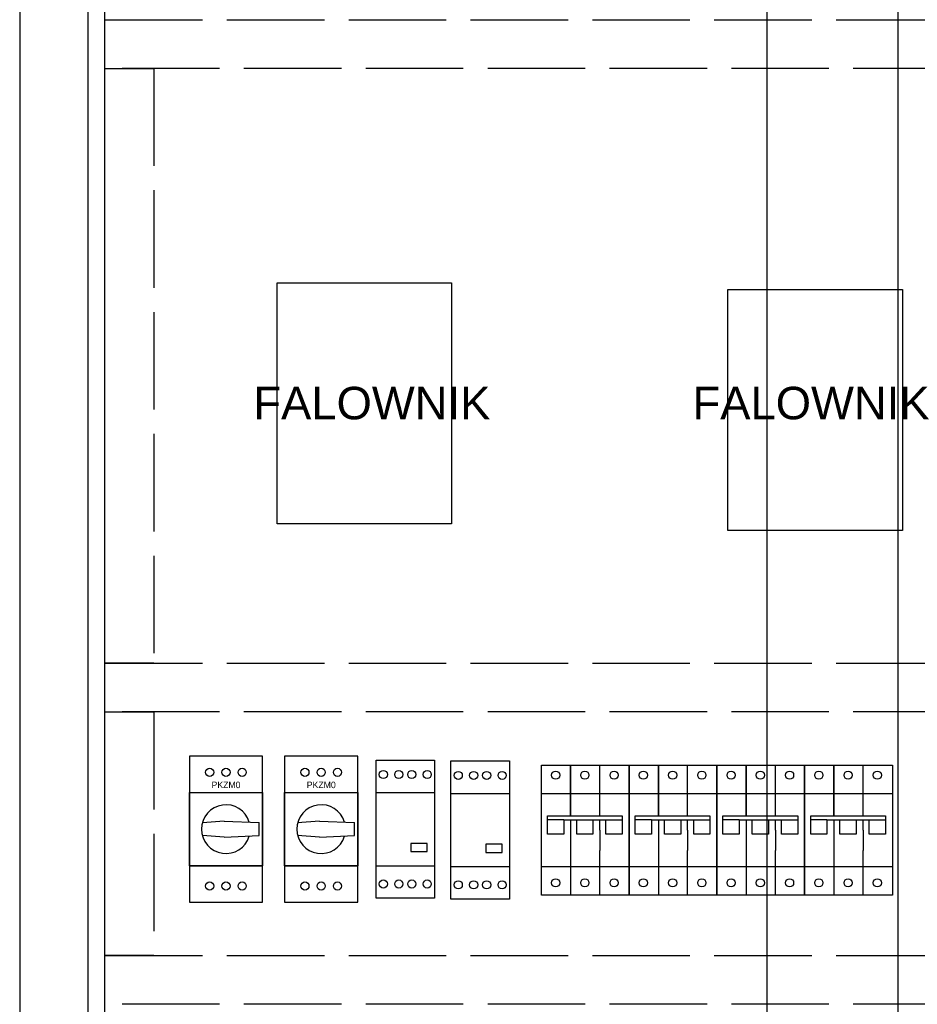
# Model space of a CAD drawing. Header units: centimetres. Extents: x -4250 to -484, y 169 to 6592.
# Tile 165 of 178: x -735 to -680, y 6055 to 6115. Entities that reach past the tile are written whole.
import ezdxf

# ---------------------------------------------------------------- set-up
doc = ezdxf.new("R2010")
doc.units = ezdxf.units.CM
doc.linetypes.add('ACAD_ISO02W100', pattern=[15, 12, -3])
doc.layers.add('1', color=7, linetype='Continuous')
doc.styles.add('ARIAL_CE', font='arial.ttf')

# ---------------------------------------------------------------- blocks, each defined once
blk = doc.blocks.new('072730')
at = {"layer": '1'}
for p, q in [((0, 6.75), (0, -2.25)), ((4.5, 6.75), (0, 6.75)), ((4.5, -2.25), (4.5, 6.75)), ((0, 0), (0, 4.5)), ((0, 0), (0, 4.5)), ((0, 4.5), (4.5, 4.5)), ((0, 4.5), (4.5, 4.5)), ((0, 4.5), (4.5, 4.5)), ((0, 4.5), (4.5, 4.5)), ((4.5, 4.5), (4.5, 0)), ((4.5, 4.5), (4.5, 0)), ((2.15, 2.75), (0.803, 2.646)), ((2.15, 2.75), (0.803, 2.646)), ((2.15, 2.75), (4.3, 2.65)), ((2.15, 2.75), (4.3, 2.65)), ((4.3, 1.85), (4.3, 2.65)), ((4.3, 1.85), (4.3, 2.65)), ((2.15, 1.75), (0.803, 1.854)), ((2.15, 1.75), (0.803, 1.854)), ((2.15, 1.75), (4.3, 1.85)), ((2.15, 1.75), (4.3, 1.85)), ((0, 0), (4.5, 0)), ((4.5, 0), (0, 0)), ((4.5, 0), (0, 0)), ((0, 0), (4.5, 0)), ((0, -2.25), (4.5, -2.25))]:
    blk.add_line(p, q, dxfattribs=at)
for centre in [(1.25, 5.75), (1.25, 5.75), (2.25, 5.75), (2.25, 5.75), (3.25, 5.75), (3.25, 5.75), (1.25, -1.25), (2.25, -1.25), (2.25, -1.25), (3.25, -1.25), (3.25, -1.25)]:
    blk.add_circle(centre, 0.25, dxfattribs=at)
blk.add_arc((2.25, 2.25), 1.5, 16.89916, 343.10084, dxfattribs=at)
blk.add_arc((2.25, 2.25), 1.5, 16.89916, 343.10084, dxfattribs=at)
at = {"flags": 1}
for tag, p in [('BD', (4.954, 3.983)), ('NK', (4.954, 2.273)), ('TYP', (4.909, 0.601)), ('PO', (4.909, -1.003))]:
    blk.add_attdef(tag, p, '', height=1, dxfattribs=at)
at = {"layer": '1'}
blk.add_text('PKZM0', height=0.4, dxfattribs=at).set_placement((1.363, 4.774))
blk = doc.blocks.new('A$C06C96213')
at = {"color": 7}
for p, q in [((0, -1.75), (0, 6.25)), ((0, 6.25), (1.8, 6.25)), ((1.8, 6.25), (3.6, 6.25)), ((1.8, 3.125), (1.8, 6.25)), ((1.8, 6.25), (1.8, 3.125)), ((3.6, 6.25), (5.4, 6.25)), ((3.6, 3.125), (3.6, 6.25)), ((5.4, 6.25), (5.4, -1.75)), ((0, 4.5), (1.8, 4.5)), ((1.8, 4.5), (3.6, 4.5)), ((3.6, 4.5), (5.4, 4.5)), ((0.375, 2.875), (0.375, 3.125)), ((0.375, 3.125), (4.975, 3.125)), ((4.975, 3.125), (4.975, 2.75)), ((4.975, 3.125), (4.975, 3.125)), ((0.375, 2), (0.375, 2.875)), ((1.375, 2.875), (0.375, 2.875)), ((0.375, 2.875), (0.375, 2.875)), ((0.375, 2.875), (0.375, 2.875)), ((1.375, 2.875), (1.375, 2)), ((1.375, 2.875), (4.975, 2.875)), ((1.8, 2.875), (1.8, -1.75)), ((2.175, 2), (2.175, 2.875)), ((3.175, 2.875), (3.175, 2)), ((3.6, 2.25), (3.6, 2.875)), ((3.975, 2), (3.975, 2.875)), ((3.975, 2.875), (3.975, 2.875)), ((3.975, 2.875), (3.975, 2.875)), ((4.975, 2.875), (4.975, 2)), ((4.975, 2.875), (4.975, 2.875)), ((4.975, 2.875), (4.975, 2.875)), ((4.975, 2.875), (4.975, 2.875)), ((1.375, 2), (0.375, 2)), ((3.175, 2), (2.175, 2)), ((3.6, 2.25), (3.6, 0.989)), ((4.975, 2), (3.975, 2)), ((3.6, -1.75), (3.6, 0.989)), ((0, 0), (1.8, 0)), ((1.8, 0), (3.6, 0)), ((3.6, 0), (5.4, 0)), ((1.8, -1.75), (0, -1.75)), ((3.6, -1.75), (1.8, -1.75)), ((5.4, -1.75), (3.6, -1.75))]:
    blk.add_line(p, q, dxfattribs=at)
for centre in [(0.875, 5.625), (2.675, 5.625), (4.475, 5.625), (0.875, -1), (2.675, -1), (4.475, -1)]:
    blk.add_circle(centre, 0.25, dxfattribs=at)
blk = doc.blocks.new('F850001000')
for p, q in [((0, 6.5), (3.6, 6.5)), ((0, -2), (0, 6.5)), ((3.6, 6.5), (3.6, -2)), ((0, 4.5), (3.6, 4.5)), ((3.149, 1.375), (2.149, 1.375)), ((2.149, 1.375), (2.149, 0.875)), ((3.149, 0.875), (3.149, 1.375)), ((2.149, 0.875), (3.149, 0.875)), ((0, 0), (3.6, 0)), ((3.6, -2), (0, -2))]:
    blk.add_line(p, q)
for centre in [(0.45, 5.612), (1.399, 5.612), (2.2, 5.612), (3.149, 5.612), (0.45, -1.125), (1.399, -1.125), (2.2, -1.125), (3.149, -1.125)]:
    blk.add_circle(centre, 0.25)
at = {"flags": 1}
for tag, p in [('BD', (4.178, 4.053)), ('NK', (4.178, 2.061)), ('TYP', (4.178, 0.461)), ('PO', (4.178, -1.077))]:
    blk.add_attdef(tag, p, '', height=1, dxfattribs=at)

msp = doc.modelspace()

# ---------------------------------------------------------------- linework, layer by layer
at = {"ltscale": 0.25}
for p, q in [((-689.4662, 6181.8769, 20), (-689.4662, 5981.8769, 20)), ((-681.4085, 6181.8769, 20), (-681.4085, 5981.8769, 20)), ((-730.198, 5988.8769, 20), (-730.198, 6176.8769, 20))]:
    msp.add_line(p, q, dxfattribs=at)
at = {"ltscale": 0.25, "elevation": 20}
for points in [[(-735.448, 5981.8769), (-635.4266, 5981.8769), (-635.4266, 6181.8769), (-735.448, 6181.8769)], [(-639.6052, 6176.8769), (-731.248, 6176.8769), (-731.248, 5988.8769), (-639.6052, 5988.8769)], [(-719.6048, 6098.9796), (-708.864, 6098.9796), (-708.864, 6084.1484), (-719.6048, 6084.1484)], [(-691.8574, 6098.5791), (-681.1166, 6098.5791), (-681.1166, 6083.7478), (-691.8574, 6083.7478)]]:
    msp.add_lwpolyline(points, close=True, dxfattribs=at)
at = {"linetype": 'ACAD_ISO02W100', "ltscale": 0.5, "elevation": 20}
for points in [[(-640.6455, 6112.1814), (-730.198, 6112.1814), (-730.198, 6115.1814), (-640.6455, 6115.1814)], [(-727.198, 6112.1814), (-727.198, 6075.5684), (-730.198, 6075.5684), (-730.198, 6112.1814)], [(-640.6455, 6072.5684), (-730.198, 6072.5684), (-730.198, 6075.5684), (-640.6455, 6075.5684)], [(-727.198, 6072.5684), (-727.198, 6057.5733), (-730.198, 6057.5733), (-730.198, 6072.5684)], [(-640.6455, 6054.5733), (-730.198, 6054.5733), (-730.198, 6057.5733), (-640.6455, 6057.5733)]]:
    msp.add_lwpolyline(points, close=True, dxfattribs=at)

# ---------------------------------------------------------------- block references
at = {"ltscale": 0.25}
for name, p in [('072730', (-725.0047, 6063.1056, 20)), ('072730', (-719.1436, 6063.1056, 20)), ('F850001000', (-713.5165, 6063.1056, 20)), ('F850001000', (-708.9062, 6063.0511, 20))]:
    msp.add_blockref(name, p, dxfattribs=at)
at = {"color": 7, "lineweight": -3}
for p in [(-703.3395, 6063.0511, 20), (-697.9395, 6063.0511, 20), (-692.5395, 6063.0511, 20), (-687.1395, 6063.0511, 20)]:
    msp.add_blockref('A$C06C96213', p, dxfattribs=at)

# ---------------------------------------------------------------- texts
at = {"style": 'ARIAL_CE'}
for p in [(-721.0693, 6090.583), (-694.0413, 6090.583)]:
    msp.add_text('FALOWNIK', height=2, dxfattribs=at).set_placement(p)

doc.saveas('drawing.dxf')
